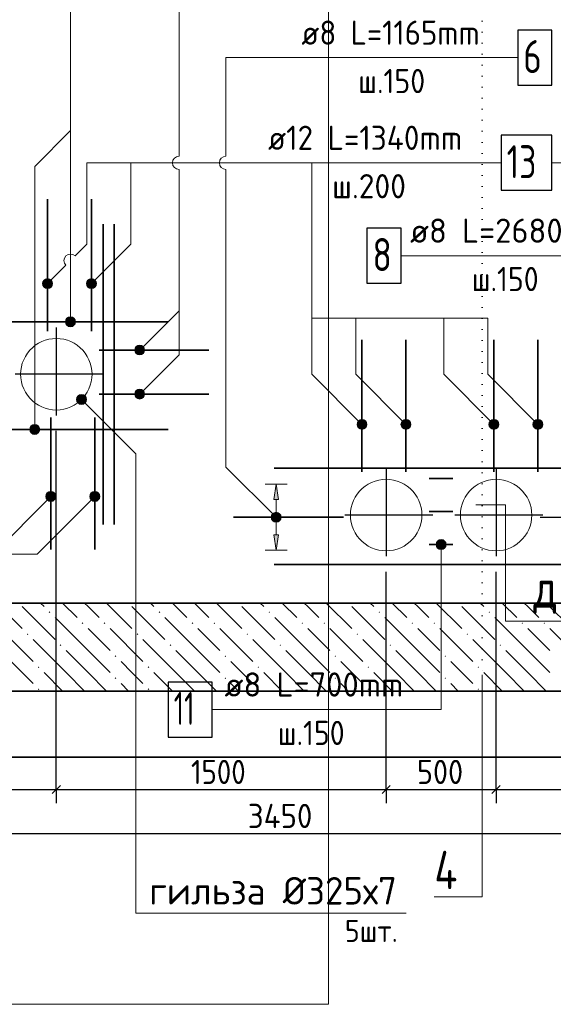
# Model space of a CAD drawing. Header units: millimetres. Extents: x 0 to 42000, y 0 to 29700.
# Tile 18 of 21: x 26380 to 31234, y 15772 to 24723. Entities that reach past the tile are written whole.
import ezdxf

# ---------------------------------------------------------------- set-up
doc = ezdxf.new("R2010")
doc.units = ezdxf.units.MM
doc.linetypes.add('______5', pattern=[1100, 800, -100, 100, -100])
doc.linetypes.add('______9', pattern=[100, 0, -100])
for name, color, linetype, lineweight in [('Standard', 7, 'Continuous', 25), ('ЖБ Плита Фундамента верхний уровень', 7, 'Continuous', 35), ('Позиционная метка линия выноска', 7, 'Continuous', 13), ('Позиционная метка номер позиции', 7, 'Continuous', 13), ('Сечения символ', 7, 'Continuous', 25), ('Стена обрамление Г-обр.', 7, 'Continuous', 35), ('Стена обрамление П-обр.', 7, 'Continuous', 35)]:
    doc.layers.add(name, color=color, linetype=linetype, lineweight=lineweight)
doc.layers.add('Оси', color=7, linetype='______5')
doc.layers.add('Стена Хомут', color=7, linetype='Continuous', lineweight=25, true_color=0x6e3c1e)
doc.styles.add('ISOCPEUR', font='txt')

msp = doc.modelspace()

# ---------------------------------------------------------------- hatches: boundary and pattern name
at = {"layer": 'ЖБ Плита Фундамента верхний уровень', "linetype": 'Continuous', "lineweight": 18, "transparency": 33554687}
for points in [[(26645, 19337.1), (26651.5, 19343.6), (26658, 19337.1), (26651.5, 19330.6)], [(27645, 19337.1), (27651.5, 19343.6), (27658, 19337.1), (27651.5, 19330.6)], [(28645, 19337.1), (28651.5, 19343.6), (28658, 19337.1), (28651.5, 19330.6)], [(29645, 19337.1), (29651.5, 19343.6), (29658, 19337.1), (29651.5, 19330.6)], [(30645, 19337.1), (30651.5, 19343.6), (30658, 19337.1), (30651.5, 19330.6)], [(26945, 19237.1), (26951.5, 19243.6), (26958, 19237.1), (26951.5, 19230.6)], [(27145, 19237.1), (27151.5, 19243.6), (27158, 19237.1), (27151.5, 19230.6)], [(27945, 19237.1), (27951.5, 19243.6), (27958, 19237.1), (27951.5, 19230.6)], [(28145, 19237.1), (28151.5, 19243.6), (28158, 19237.1), (28151.5, 19230.6)], [(28945, 19237.1), (28951.5, 19243.6), (28958, 19237.1), (28951.5, 19230.6)], [(29145, 19237.1), (29151.5, 19243.6), (29158, 19237.1), (29151.5, 19230.6)], [(29945, 19237.1), (29951.5, 19243.6), (29958, 19237.1), (29951.5, 19230.6)], [(30145, 19237.1), (30151.5, 19243.6), (30158, 19237.1), (30151.5, 19230.6)], [(30945, 19237.1), (30951.5, 19243.6), (30958, 19237.1), (30951.5, 19230.6)], [(31145, 19237.1), (31151.5, 19243.6), (31158, 19237.1), (31151.5, 19230.6)], [(26445, 19137.1), (26451.5, 19143.6), (26458, 19137.1), (26451.5, 19130.6)], [(27445, 19137.1), (27451.5, 19143.6), (27458, 19137.1), (27451.5, 19130.6)], [(28445, 19137.1), (28451.5, 19143.6), (28458, 19137.1), (28451.5, 19130.6)], [(29445, 19137.1), (29451.5, 19143.6), (29458, 19137.1), (29451.5, 19130.6)], [(30445, 19137.1), (30451.5, 19143.6), (30458, 19137.1), (30451.5, 19130.6)], [(26745, 19037.1), (26751.5, 19043.6), (26758, 19037.1), (26751.5, 19030.6)], [(27745, 19037.1), (27751.5, 19043.6), (27758, 19037.1), (27751.5, 19030.6)], [(28745, 19037.1), (28751.5, 19043.6), (28758, 19037.1), (28751.5, 19030.6)], [(29745, 19037.1), (29751.5, 19043.6), (29758, 19037.1), (29751.5, 19030.6)], [(30745, 19037.1), (30751.5, 19043.6), (30758, 19037.1), (30751.5, 19030.6)], [(27245, 18937.1), (27251.5, 18943.6), (27258, 18937.1), (27251.5, 18930.6)], [(28245, 18937.1), (28251.5, 18943.6), (28258, 18937.1), (28251.5, 18930.6)], [(29245, 18937.1), (29251.5, 18943.6), (29258, 18937.1), (29251.5, 18930.6)], [(30245, 18937.1), (30251.5, 18943.6), (30258, 18937.1), (30251.5, 18930.6)], [(26545, 18837.1), (26551.5, 18843.6), (26558, 18837.1), (26551.5, 18830.6)], [(27545, 18837.1), (27551.5, 18843.6), (27558, 18837.1), (27551.5, 18830.6)], [(28545, 18837.1), (28551.5, 18843.6), (28558, 18837.1), (28551.5, 18830.6)], [(29545, 18837.1), (29551.5, 18843.6), (29558, 18837.1), (29551.5, 18830.6)], [(30545, 18837.1), (30551.5, 18843.6), (30558, 18837.1), (30551.5, 18830.6)], [(27245, 18737.1), (27251.5, 18743.6), (27258, 18737.1), (27251.5, 18730.6)], [(28245, 18737.1), (28251.5, 18743.6), (28258, 18737.1), (28251.5, 18730.6)], [(29245, 18737.1), (29251.5, 18743.6), (29258, 18737.1), (29251.5, 18730.6)], [(30245, 18737.1), (30251.5, 18743.6), (30258, 18737.1), (30251.5, 18730.6)], [(26545, 18637.1), (26551.5, 18643.6), (26558, 18637.1), (26551.5, 18630.6)], [(27545, 18637.1), (27551.5, 18643.6), (27558, 18637.1), (27551.5, 18630.6)], [(28545, 18637.1), (28551.5, 18643.6), (28558, 18637.1), (28551.5, 18630.6)], [(29545, 18637.1), (29551.5, 18643.6), (29558, 18637.1), (29551.5, 18630.6)], [(30545, 18637.1), (30551.5, 18643.6), (30558, 18637.1), (30551.5, 18630.6)]]:
    msp.add_hatch(color=7, dxfattribs=at).paths.add_polyline_path(points, flags=16)
at = {"layer": 'Позиционная метка линия выноска', "linetype": 'Continuous', "lineweight": 13, "transparency": 33554687}
for points in [[(26664.9, 22292.3), (26601.2, 22355.9), (26589.8, 22335.6)], [(26664.9, 22292.3), (26589.8, 22335.6), (26644.5, 22280.8)], [(26644.5, 22280.8), (26589.8, 22335.6), (26589.8, 22312.7)], [(26644.5, 22280.8), (26589.8, 22312.7), (26621.6, 22280.8)], [(26621.6, 22280.8), (26589.8, 22312.7), (26601.2, 22292.3)], [(26676.3, 22312.7), (26621.6, 22367.4), (26601.2, 22355.9)], [(26676.3, 22312.7), (26601.2, 22355.9), (26664.9, 22292.3)], [(26676.3, 22335.6), (26644.5, 22367.4), (26621.6, 22367.4)], [(26676.3, 22335.6), (26621.6, 22367.4), (26676.3, 22312.7)], [(26644.5, 22367.4), (26676.3, 22335.6), (26664.9, 22355.9)], [(27064.9, 22292.3), (27001.2, 22355.9), (26989.8, 22335.6)], [(27064.9, 22292.3), (26989.8, 22335.6), (27044.5, 22280.8)], [(27044.5, 22280.8), (26989.8, 22335.6), (26989.8, 22312.7)], [(27044.5, 22280.8), (26989.8, 22312.7), (27021.6, 22280.8)], [(27021.6, 22280.8), (26989.8, 22312.7), (27001.2, 22292.3)], [(27076.3, 22312.7), (27021.6, 22367.4), (27001.2, 22355.9)], [(27076.3, 22312.7), (27001.2, 22355.9), (27064.9, 22292.3)], [(27076.3, 22335.6), (27044.5, 22367.4), (27021.6, 22367.4)], [(27076.3, 22335.6), (27021.6, 22367.4), (27076.3, 22312.7)], [(27044.5, 22367.4), (27076.3, 22335.6), (27064.9, 22355.9)], [(26819.6, 22015.7), (26864.6, 22015.7), (26842.1, 22022)], [(26880.8, 21999.5), (26803.4, 21999.5), (26797.1, 21977)], [(26880.8, 21999.5), (26797.1, 21977), (26887.1, 21977)], [(26887.1, 21977), (26797.1, 21977), (26803.4, 21954.5)], [(26864.6, 22015.7), (26819.6, 22015.7), (26803.4, 21999.5)], [(26864.6, 22015.7), (26803.4, 21999.5), (26880.8, 21999.5)], [(26887.1, 21977), (26803.4, 21954.5), (26880.8, 21954.5)], [(26880.8, 21954.5), (26803.4, 21954.5), (26819.6, 21938.3)], [(26880.8, 21954.5), (26819.6, 21938.3), (26864.6, 21938.3)], [(26864.6, 21938.3), (26819.6, 21938.3), (26842.1, 21932)], [(27503.4, 21688.2), (27439.7, 21751.8), (27428.3, 21731.5)], [(27514.8, 21708.5), (27460.1, 21763.3), (27439.7, 21751.8)], [(27514.8, 21708.5), (27439.7, 21751.8), (27503.4, 21688.2)], [(27514.8, 21731.5), (27483, 21763.3), (27460.1, 21763.3)], [(27514.8, 21731.5), (27460.1, 21763.3), (27514.8, 21708.5)], [(27483, 21763.3), (27514.8, 21731.5), (27503.4, 21751.8)], [(27503.4, 21688.2), (27428.3, 21731.5), (27483, 21676.7)], [(27483, 21676.7), (27428.3, 21731.5), (27428.3, 21708.5)], [(27483, 21676.7), (27428.3, 21708.5), (27460.1, 21676.7)], [(27460.1, 21676.7), (27428.3, 21708.5), (27439.7, 21688.2)], [(26910.7, 21238.7), (26954, 21313.8), (26899.3, 21259)], [(26899.3, 21259), (26954, 21313.8), (26931.1, 21313.8)], [(26899.3, 21259), (26931.1, 21313.8), (26899.3, 21282)], [(26899.3, 21282), (26931.1, 21313.8), (26910.7, 21302.3)], [(26910.7, 21238.7), (26974.4, 21302.3), (26954, 21313.8)], [(27503.4, 21288.2), (27439.7, 21351.8), (27428.3, 21331.5)], [(27503.4, 21288.2), (27428.3, 21331.5), (27483, 21276.7)], [(27483, 21276.7), (27428.3, 21331.5), (27428.3, 21308.5)], [(27483, 21276.7), (27428.3, 21308.5), (27460.1, 21276.7)], [(27460.1, 21276.7), (27428.3, 21308.5), (27439.7, 21288.2)], [(27514.8, 21308.5), (27460.1, 21363.3), (27439.7, 21351.8)], [(27514.8, 21308.5), (27439.7, 21351.8), (27503.4, 21288.2)], [(27514.8, 21331.5), (27483, 21363.3), (27460.1, 21363.3)], [(27514.8, 21331.5), (27460.1, 21363.3), (27514.8, 21308.5)], [(27483, 21363.3), (27514.8, 21331.5), (27503.4, 21351.8)], [(26931.1, 21227.2), (26974.4, 21302.3), (26910.7, 21238.7)], [(26931.1, 21227.2), (26985.8, 21282), (26974.4, 21302.3)], [(26954, 21227.2), (26985.8, 21282), (26931.1, 21227.2)], [(26954, 21227.2), (26985.8, 21259), (26985.8, 21282)], [(26985.8, 21259), (26954, 21227.2), (26974.4, 21238.7)], [(26539.3, 21036.7), (26494.3, 21036.7), (26478.1, 21020.5)], [(26539.3, 21036.7), (26478.1, 21020.5), (26555.5, 21020.5)], [(26494.3, 21036.7), (26539.3, 21036.7), (26516.8, 21043)], [(29449.8, 21055.6), (29481.6, 21087.4), (29461.2, 21075.9)], [(29481.6, 21087.4), (29449.8, 21055.6), (29449.8, 21032.7)], [(29481.6, 21087.4), (29449.8, 21032.7), (29504.5, 21087.4)], [(29504.5, 21087.4), (29449.8, 21032.7), (29461.2, 21012.3)], [(29504.5, 21087.4), (29461.2, 21012.3), (29524.9, 21075.9)], [(29524.9, 21075.9), (29461.2, 21012.3), (29481.6, 21000.8)], [(29524.9, 21075.9), (29481.6, 21000.8), (29536.3, 21055.6)], [(29536.3, 21055.6), (29481.6, 21000.8), (29504.5, 21000.8)], [(29536.3, 21055.6), (29504.5, 21000.8), (29536.3, 21032.7)], [(29849.8, 21055.6), (29881.6, 21087.4), (29861.2, 21075.9)], [(29881.6, 21087.4), (29849.8, 21055.6), (29849.8, 21032.7)], [(29881.6, 21087.4), (29849.8, 21032.7), (29904.5, 21087.4)], [(29904.5, 21087.4), (29849.8, 21032.7), (29861.2, 21012.3)], [(29904.5, 21087.4), (29861.2, 21012.3), (29924.9, 21075.9)], [(29924.9, 21075.9), (29861.2, 21012.3), (29881.6, 21000.8)], [(29924.9, 21075.9), (29881.6, 21000.8), (29936.3, 21055.6)], [(29936.3, 21055.6), (29881.6, 21000.8), (29904.5, 21000.8)], [(29936.3, 21055.6), (29904.5, 21000.8), (29936.3, 21032.7)], [(30649.8, 21055.6), (30681.6, 21087.4), (30661.2, 21075.9)], [(30681.6, 21087.4), (30649.8, 21055.6), (30649.8, 21032.7)], [(30681.6, 21087.4), (30649.8, 21032.7), (30704.5, 21087.4)], [(30704.5, 21087.4), (30649.8, 21032.7), (30661.2, 21012.3)], [(30704.5, 21087.4), (30661.2, 21012.3), (30724.9, 21075.9)], [(30724.9, 21075.9), (30661.2, 21012.3), (30681.6, 21000.8)], [(30724.9, 21075.9), (30681.6, 21000.8), (30736.3, 21055.6)], [(30736.3, 21055.6), (30681.6, 21000.8), (30704.5, 21000.8)], [(30736.3, 21055.6), (30704.5, 21000.8), (30736.3, 21032.7)], [(31049.8, 21055.6), (31081.6, 21087.4), (31061.2, 21075.9)], [(31081.6, 21087.4), (31049.8, 21055.6), (31049.8, 21032.7)], [(31081.6, 21087.4), (31049.8, 21032.7), (31104.5, 21087.4)], [(31104.5, 21087.4), (31049.8, 21032.7), (31061.2, 21012.3)], [(31104.5, 21087.4), (31061.2, 21012.3), (31124.9, 21075.9)], [(31124.9, 21075.9), (31061.2, 21012.3), (31081.6, 21000.8)], [(31124.9, 21075.9), (31081.6, 21000.8), (31136.3, 21055.6)], [(31136.3, 21055.6), (31081.6, 21000.8), (31104.5, 21000.8)], [(31136.3, 21055.6), (31104.5, 21000.8), (31136.3, 21032.7)], [(26555.5, 21020.5), (26478.1, 21020.5), (26471.8, 20998)], [(26555.5, 21020.5), (26471.8, 20998), (26561.8, 20998)], [(26561.8, 20998), (26471.8, 20998), (26478.1, 20975.5)], [(26561.8, 20998), (26478.1, 20975.5), (26555.5, 20975.5)], [(26555.5, 20975.5), (26478.1, 20975.5), (26494.3, 20959.3)], [(26555.5, 20975.5), (26494.3, 20959.3), (26539.3, 20959.3)], [(26539.3, 20959.3), (26494.3, 20959.3), (26516.8, 20953)], [(29536.3, 21032.7), (29504.5, 21000.8), (29524.9, 21012.3)], [(29936.3, 21032.7), (29904.5, 21000.8), (29924.9, 21012.3)], [(30736.3, 21032.7), (30704.5, 21000.8), (30724.9, 21012.3)], [(31136.3, 21032.7), (31104.5, 21000.8), (31124.9, 21012.3)], [(26619.8, 20400.7), (26694.9, 20357.4), (26631.2, 20421)], [(26631.2, 20421), (26706.3, 20377.7), (26651.6, 20432.5)], [(26631.2, 20421), (26694.9, 20357.4), (26706.3, 20377.7)], [(26651.6, 20432.5), (26706.3, 20377.7), (26706.3, 20400.7)], [(26651.6, 20432.5), (26706.3, 20400.7), (26674.5, 20432.5)], [(26674.5, 20432.5), (26706.3, 20400.7), (26694.9, 20421)], [(27019.8, 20400.7), (27094.9, 20357.4), (27031.2, 20421)], [(27031.2, 20421), (27106.3, 20377.7), (27051.6, 20432.5)], [(27031.2, 20421), (27094.9, 20357.4), (27106.3, 20377.7)], [(27051.6, 20432.5), (27106.3, 20377.7), (27106.3, 20400.7)], [(27051.6, 20432.5), (27106.3, 20400.7), (27074.5, 20432.5)], [(27074.5, 20432.5), (27106.3, 20400.7), (27094.9, 20421)], [(26619.8, 20377.7), (26674.5, 20345.9), (26619.8, 20400.7)], [(26619.8, 20400.7), (26674.5, 20345.9), (26694.9, 20357.4)], [(26651.6, 20345.9), (26619.8, 20377.7), (26631.2, 20357.4)], [(26619.8, 20377.7), (26651.6, 20345.9), (26674.5, 20345.9)], [(27019.8, 20377.7), (27074.5, 20345.9), (27019.8, 20400.7)], [(27019.8, 20400.7), (27074.5, 20345.9), (27094.9, 20357.4)], [(27051.6, 20345.9), (27019.8, 20377.7), (27031.2, 20357.4)], [(27019.8, 20377.7), (27051.6, 20345.9), (27074.5, 20345.9)], [(28669.6, 20211.5), (28701.4, 20243.3), (28681, 20231.8)], [(28701.4, 20243.3), (28669.6, 20211.5), (28669.6, 20188.5)], [(28701.4, 20243.3), (28669.6, 20188.5), (28724.3, 20243.3)], [(28724.3, 20243.3), (28669.6, 20188.5), (28681, 20168.2)], [(28724.3, 20243.3), (28681, 20168.2), (28744.7, 20231.8)], [(28744.7, 20231.8), (28681, 20168.2), (28701.4, 20156.7)], [(28744.7, 20231.8), (28701.4, 20156.7), (28756.1, 20211.5)], [(28756.1, 20211.5), (28701.4, 20156.7), (28724.3, 20156.7)], [(28756.1, 20211.5), (28724.3, 20156.7), (28756.1, 20188.5)], [(28756.1, 20188.5), (28724.3, 20156.7), (28744.7, 20168.2)], [(30168.1, 19952.1), (30258.1, 19952.1), (30251.8, 19974.6)], [(30168.1, 19952.1), (30251.8, 19974.6), (30174.4, 19974.6)], [(30174.4, 19974.6), (30251.8, 19974.6), (30235.6, 19990.8)], [(30174.4, 19974.6), (30235.6, 19990.8), (30190.6, 19990.8)], [(30190.6, 19990.8), (30235.6, 19990.8), (30213.1, 19997.1)], [(30174.4, 19929.6), (30258.1, 19952.1), (30168.1, 19952.1)], [(30174.4, 19929.6), (30251.8, 19929.6), (30258.1, 19952.1)], [(30190.6, 19913.4), (30251.8, 19929.6), (30174.4, 19929.6)], [(30190.6, 19913.4), (30235.6, 19913.4), (30251.8, 19929.6)], [(30235.6, 19913.4), (30190.6, 19913.4), (30213.1, 19907.1)]]:
    msp.add_hatch(color=7, dxfattribs=at).paths.add_polyline_path(points)
at = {"layer": 'Стена обрамление П-обр.', "linetype": 'Continuous', "lineweight": 13, "transparency": 33554687}
msp.add_hatch(color=7, dxfattribs=at).paths.add_polyline_path([(28732.8, 20360), (28712.8, 20500), (28692.8, 20360)])
msp.add_hatch(color=7, dxfattribs=at).paths.add_polyline_path([(28732.8, 20040), (28712.8, 19900), (28692.8, 20040)], flags=16)

# ---------------------------------------------------------------- linework, layer by layer
at = {"layer": 'Standard', "color": 7, "linetype": 'Continuous', "lineweight": 18, "transparency": 33554687}
for p, q in [((26522, 21762.9), (26495.6, 21741.5)), ((26550.6, 21781.5), (26522, 21762.9)), ((26580.9, 21796.9), (26550.6, 21781.5)), ((26612.6, 21809.1), (26580.9, 21796.9)), ((26645.5, 21817.9), (26612.6, 21809.1)), ((26679.1, 21823.2), (26645.5, 21817.9)), ((26713.1, 21825), (26679.1, 21823.2)), ((26747, 21823.2), (26713.1, 21825)), ((26780.6, 21817.9), (26747, 21823.2)), ((26813.5, 21809.1), (26780.6, 21817.9)), ((26845.3, 21796.9), (26813.5, 21809.1)), ((26875.6, 21781.5), (26845.3, 21796.9)), ((26904.1, 21762.9), (26875.6, 21781.5)), ((26930.5, 21741.5), (26904.1, 21762.9)), ((26431.6, 21662.5), (26416.2, 21632.2)), ((26450.1, 21691), (26431.6, 21662.5)), ((26471.5, 21717.5), (26450.1, 21691)), ((26495.6, 21741.5), (26471.5, 21717.5)), ((26954.6, 21717.5), (26930.5, 21741.5)), ((26976, 21691), (26954.6, 21717.5)), ((26994.5, 21662.5), (26976, 21691)), ((27010, 21632.2), (26994.5, 21662.5)), ((26404, 21600.4), (26395.2, 21567.6)), ((26416.2, 21632.2), (26404, 21600.4)), ((27022.2, 21600.4), (27010, 21632.2)), ((27031, 21567.6), (27022.2, 21600.4)), ((26389.8, 21534), (26388.1, 21500)), ((26388.1, 21500), (26389.8, 21466)), ((26395.2, 21567.6), (26389.8, 21534)), ((27036.3, 21534), (27031, 21567.6)), ((27038.1, 21500), (27036.3, 21534)), ((27036.3, 21466), (27038.1, 21500)), ((26389.8, 21466), (26395.2, 21432.4)), ((26395.2, 21432.4), (26404, 21399.6)), ((26404, 21399.6), (26416.2, 21367.8)), ((27010, 21367.8), (27022.2, 21399.6)), ((27022.2, 21399.6), (27031, 21432.4)), ((27031, 21432.4), (27036.3, 21466)), ((26416.2, 21367.8), (26431.6, 21337.5)), ((26431.6, 21337.5), (26450.1, 21309)), ((26450.1, 21309), (26471.5, 21282.5)), ((26954.6, 21282.5), (26976, 21309)), ((26976, 21309), (26994.5, 21337.5)), ((26994.5, 21337.5), (27010, 21367.8)), ((26471.5, 21282.5), (26495.6, 21258.5)), ((26495.6, 21258.5), (26522, 21237.1)), ((26522, 21237.1), (26550.6, 21218.5)), ((26550.6, 21218.5), (26580.9, 21203.1)), ((26845.3, 21203.1), (26875.6, 21218.5)), ((26875.6, 21218.5), (26904.1, 21237.1)), ((26904.1, 21237.1), (26930.5, 21258.5)), ((26930.5, 21258.5), (26954.6, 21282.5)), ((26580.9, 21203.1), (26612.6, 21190.9)), ((26612.6, 21190.9), (26645.5, 21182.1)), ((26645.5, 21182.1), (26679.1, 21176.8)), ((26679.1, 21176.8), (26713.1, 21175)), ((26713.1, 21175), (26747, 21176.8)), ((26747, 21176.8), (26780.6, 21182.1)), ((26780.6, 21182.1), (26813.5, 21190.9)), ((26813.5, 21190.9), (26845.3, 21203.1)), ((29550.6, 20501.5), (29522, 20482.9)), ((29580.9, 20516.9), (29550.6, 20501.5)), ((29612.6, 20529.1), (29580.9, 20516.9)), ((29645.5, 20537.9), (29612.6, 20529.1)), ((29679.1, 20543.2), (29645.5, 20537.9)), ((29713.1, 20545), (29679.1, 20543.2)), ((29747, 20543.2), (29713.1, 20545)), ((29780.6, 20537.9), (29747, 20543.2)), ((29813.5, 20529.1), (29780.6, 20537.9)), ((29845.3, 20516.9), (29813.5, 20529.1)), ((29875.6, 20501.5), (29845.3, 20516.9)), ((29904.1, 20482.9), (29875.6, 20501.5)), ((30550.6, 20501.5), (30522, 20482.9)), ((30580.9, 20516.9), (30550.6, 20501.5)), ((30612.6, 20529.1), (30580.9, 20516.9)), ((30645.5, 20537.9), (30612.6, 20529.1)), ((30679.1, 20543.2), (30645.5, 20537.9)), ((30713.1, 20545), (30679.1, 20543.2)), ((30747, 20543.2), (30713.1, 20545)), ((30780.6, 20537.9), (30747, 20543.2)), ((30813.5, 20529.1), (30780.6, 20537.9)), ((30845.3, 20516.9), (30813.5, 20529.1)), ((30875.6, 20501.5), (30845.3, 20516.9)), ((30904.1, 20482.9), (30875.6, 20501.5)), ((29450.1, 20411), (29431.6, 20382.5)), ((29471.5, 20437.5), (29450.1, 20411)), ((29495.6, 20461.5), (29471.5, 20437.5)), ((29522, 20482.9), (29495.6, 20461.5)), ((29930.5, 20461.5), (29904.1, 20482.9)), ((29954.6, 20437.5), (29930.5, 20461.5)), ((29976, 20411), (29954.6, 20437.5)), ((29994.5, 20382.5), (29976, 20411)), ((30450.1, 20411), (30431.6, 20382.5)), ((30471.5, 20437.5), (30450.1, 20411)), ((30495.6, 20461.5), (30471.5, 20437.5)), ((30522, 20482.9), (30495.6, 20461.5)), ((30930.5, 20461.5), (30904.1, 20482.9)), ((30954.6, 20437.5), (30930.5, 20461.5)), ((30976, 20411), (30954.6, 20437.5)), ((30994.5, 20382.5), (30976, 20411)), ((29404, 20320.4), (29395.2, 20287.6)), ((29416.2, 20352.2), (29404, 20320.4)), ((29431.6, 20382.5), (29416.2, 20352.2)), ((30010, 20352.2), (29994.5, 20382.5)), ((30022.2, 20320.4), (30010, 20352.2)), ((30031, 20287.6), (30022.2, 20320.4)), ((30404, 20320.4), (30395.2, 20287.6)), ((30416.2, 20352.2), (30404, 20320.4)), ((30431.6, 20382.5), (30416.2, 20352.2)), ((31010, 20352.2), (30994.5, 20382.5)), ((31022.2, 20320.4), (31010, 20352.2)), ((31031, 20287.6), (31022.2, 20320.4)), ((29389.8, 20254), (29388.1, 20220)), ((29395.2, 20287.6), (29389.8, 20254)), ((30036.3, 20254), (30031, 20287.6)), ((30038.1, 20220), (30036.3, 20254)), ((30389.8, 20254), (30388.1, 20220)), ((30395.2, 20287.6), (30389.8, 20254)), ((31036.3, 20254), (31031, 20287.6)), ((31038.1, 20220), (31036.3, 20254)), ((29388.1, 20220), (29389.8, 20186)), ((29389.8, 20186), (29395.2, 20152.4)), ((29395.2, 20152.4), (29404, 20119.6)), ((30022.2, 20119.6), (30031, 20152.4)), ((30031, 20152.4), (30036.3, 20186)), ((30036.3, 20186), (30038.1, 20220)), ((30388.1, 20220), (30389.8, 20186)), ((30389.8, 20186), (30395.2, 20152.4)), ((30395.2, 20152.4), (30404, 20119.6)), ((31022.2, 20119.6), (31031, 20152.4)), ((31031, 20152.4), (31036.3, 20186)), ((31036.3, 20186), (31038.1, 20220)), ((29404, 20119.6), (29416.2, 20087.8)), ((29416.2, 20087.8), (29431.6, 20057.5)), ((29431.6, 20057.5), (29450.1, 20029)), ((29976, 20029), (29994.5, 20057.5)), ((29994.5, 20057.5), (30010, 20087.8)), ((30010, 20087.8), (30022.2, 20119.6)), ((30404, 20119.6), (30416.2, 20087.8)), ((30416.2, 20087.8), (30431.6, 20057.5)), ((30431.6, 20057.5), (30450.1, 20029)), ((30976, 20029), (30994.5, 20057.5)), ((30994.5, 20057.5), (31010, 20087.8)), ((31010, 20087.8), (31022.2, 20119.6)), ((29450.1, 20029), (29471.5, 20002.5)), ((29471.5, 20002.5), (29495.6, 19978.5)), ((29495.6, 19978.5), (29522, 19957.1)), ((29904.1, 19957.1), (29930.5, 19978.5)), ((29930.5, 19978.5), (29954.6, 20002.5)), ((29954.6, 20002.5), (29976, 20029)), ((30450.1, 20029), (30471.5, 20002.5)), ((30471.5, 20002.5), (30495.6, 19978.5)), ((30495.6, 19978.5), (30522, 19957.1)), ((30904.1, 19957.1), (30930.5, 19978.5)), ((30930.5, 19978.5), (30954.6, 20002.5)), ((30954.6, 20002.5), (30976, 20029)), ((29522, 19957.1), (29550.6, 19938.5)), ((29550.6, 19938.5), (29580.9, 19923.1)), ((29580.9, 19923.1), (29612.6, 19910.9)), ((29612.6, 19910.9), (29645.5, 19902.1)), ((29645.5, 19902.1), (29679.1, 19896.8)), ((29679.1, 19896.8), (29713.1, 19895)), ((29713.1, 19895), (29747, 19896.8)), ((29747, 19896.8), (29780.6, 19902.1)), ((29780.6, 19902.1), (29813.5, 19910.9)), ((29813.5, 19910.9), (29845.3, 19923.1)), ((29845.3, 19923.1), (29875.6, 19938.5)), ((29875.6, 19938.5), (29904.1, 19957.1)), ((30522, 19957.1), (30550.6, 19938.5)), ((30550.6, 19938.5), (30580.9, 19923.1)), ((30580.9, 19923.1), (30612.6, 19910.9)), ((30612.6, 19910.9), (30645.5, 19902.1)), ((30645.5, 19902.1), (30679.1, 19896.8)), ((30679.1, 19896.8), (30713.1, 19895)), ((30713.1, 19895), (30747, 19896.8)), ((30747, 19896.8), (30780.6, 19902.1)), ((30780.6, 19902.1), (30813.5, 19910.9)), ((30813.5, 19910.9), (30845.3, 19923.1)), ((30845.3, 19923.1), (30875.6, 19938.5)), ((30875.6, 19938.5), (30904.1, 19957.1))]:
    msp.add_line(p, q, dxfattribs=at)
at = {"layer": 'Standard', "color": 7, "linetype": 'Continuous', "lineweight": -3, "transparency": 33554687}
for p, q in [((26713.1, 17724.7), (26713.1, 17849.7)), ((29713.1, 17724.7), (29713.1, 17849.7)), ((30713.1, 17724.7), (30713.1, 17849.7)), ((25313.1, 17724.7), (26713.1, 17724.7)), ((26713.1, 17724.7), (26713.1, 17599.7)), ((26713.1, 17724.7), (29713.1, 17724.7)), ((29713.1, 17724.7), (29713.1, 17599.7)), ((29713.1, 17724.7), (30713.1, 17724.7)), ((30713.1, 17724.7), (30713.1, 17599.7)), ((30713.1, 17724.7), (32213.1, 17724.7)), ((25313.1, 17324.7), (32213.1, 17324.7))]:
    msp.add_line(p, q, dxfattribs=at)
at = {"layer": 'Standard', "color": 7, "linetype": 'Continuous', "lineweight": 25, "transparency": 33554687}
for p, q in [((26675.6, 17687.2), (26750.6, 17762.2)), ((29675.6, 17687.2), (29750.6, 17762.2)), ((30675.6, 17687.2), (30750.6, 17762.2))]:
    msp.add_line(p, q, dxfattribs=at)
at = {"layer": 'Standard', "color": 254, "linetype": 'Continuous', "lineweight": 35, "true_color": 0xc4c4ff, "transparency": 33554687}
msp.add_lwpolyline([(5353.1, 18020), (36693.1, 18020), (36693.1, 26100), (5353.1, 26100), (5353.1, 18020)], dxfattribs=at)
at = {"layer": 'Standard', "color": 7, "linetype": 'Continuous', "lineweight": -3, "transparency": 33554687}
for points in [[(26713.1, 17724.7), (26713.1, 17741.7), (26713.1, 17741.7), (26713.1, 17741.7), (26713.1, 17741.7), (26713.1, 17741.7), (26713.1, 17741.7), (26713.1, 17741.7), (26713.1, 17741.7), (26713.1, 17741.7), (26713.1, 17741.7), (26713.1, 20085.8), (26713.1, 20085.8), (26713.1, 20985)], [(29713.1, 17724.7), (29713.1, 17741.7), (29713.1, 17741.7), (29713.1, 17741.7), (29713.1, 17741.7), (29713.1, 17741.7), (29713.1, 17741.7), (29713.1, 17741.7), (29713.1, 17741.7), (29713.1, 19705)], [(30713.1, 17724.7), (30713.1, 17741.7), (30713.1, 17741.7), (30713.1, 17741.7), (30713.1, 17741.7), (30713.1, 17741.7), (30713.1, 17741.7), (30713.1, 19705)]]:
    msp.add_lwpolyline(points, dxfattribs=at)
at = {"layer": 'ЖБ Плита Фундамента верхний уровень', "color": 7, "linetype": 'Continuous', "lineweight": 35, "transparency": 33554687}
for p, q in [((34513.1, 19420), (16073.1, 19420)), ((5553.1, 18620), (35513.1, 18620))]:
    msp.add_line(p, q, dxfattribs=at)
at = {"layer": 'ЖБ Плита Фундамента верхний уровень', "color": 252, "linetype": 'Continuous', "lineweight": 18, "true_color": 0x8f8f8f, "transparency": 33554687}
for p, q in [((26168.7, 19420), (26401.5, 19187.2)), ((26401.5, 19387.2), (26701.5, 19087.2)), ((26568.7, 19420), (26601.5, 19387.2)), ((26768.7, 19420), (26901.5, 19287.2)), ((27001.5, 19387.2), (26968.7, 19420)), ((27101.5, 19287.2), (27001.5, 19387.2)), ((27168.7, 19420), (27401.5, 19187.2)), ((27401.5, 19387.2), (27701.5, 19087.2)), ((27568.7, 19420), (27601.5, 19387.2)), ((27768.7, 19420), (27901.5, 19287.2)), ((28001.5, 19387.2), (27968.7, 19420)), ((28101.5, 19287.2), (28001.5, 19387.2)), ((28168.7, 19420), (28401.5, 19187.2)), ((28401.5, 19387.2), (28701.5, 19087.2)), ((28568.7, 19420), (28601.5, 19387.2)), ((28768.7, 19420), (28901.5, 19287.2)), ((29001.5, 19387.2), (28968.7, 19420)), ((29101.5, 19287.2), (29001.5, 19387.2)), ((29168.7, 19420), (29401.5, 19187.2)), ((29401.5, 19387.2), (29701.5, 19087.2)), ((29568.7, 19420), (29601.5, 19387.2)), ((29768.7, 19420), (29901.5, 19287.2)), ((30001.5, 19387.2), (29968.7, 19420)), ((30101.5, 19287.2), (30001.5, 19387.2)), ((30168.7, 19420), (30401.5, 19187.2)), ((30401.5, 19387.2), (30701.5, 19087.2)), ((30568.7, 19420), (30601.5, 19387.2)), ((30768.7, 19420), (30901.5, 19287.2)), ((31001.5, 19387.2), (30968.7, 19420)), ((31101.5, 19287.2), (31001.5, 19387.2)), ((31168.7, 19420), (31401.5, 19187.2)), ((27001.5, 18987.2), (26701.5, 19287.2)), ((28001.5, 18987.2), (27701.5, 19287.2)), ((29001.5, 18987.2), (28701.5, 19287.2)), ((30001.5, 18987.2), (29701.5, 19287.2)), ((31001.5, 18987.2), (30701.5, 19287.2)), ((26201.5, 19187.2), (26501.5, 18887.2)), ((27001.5, 19187.2), (27201.5, 18987.2)), ((27201.5, 19187.2), (27501.5, 18887.2)), ((28001.5, 19187.2), (28201.5, 18987.2)), ((28201.5, 19187.2), (28501.5, 18887.2)), ((29001.5, 19187.2), (29201.5, 18987.2)), ((29201.5, 19187.2), (29501.5, 18887.2)), ((30001.5, 19187.2), (30201.5, 18987.2)), ((30201.5, 19187.2), (30501.5, 18887.2)), ((31001.5, 19187.2), (31201.5, 18987.2)), ((31201.5, 19187.2), (31501.5, 18887.2)), ((26801.5, 18787.2), (26501.5, 19087.2)), ((27801.5, 18787.2), (27501.5, 19087.2)), ((28801.5, 18787.2), (28501.5, 19087.2)), ((29801.5, 18787.2), (29501.5, 19087.2)), ((30801.5, 18787.2), (30501.5, 19087.2)), ((26801.5, 18987.2), (27001.5, 18787.2)), ((27001.5, 18987.2), (27201.5, 18787.2)), ((27801.5, 18987.2), (28001.5, 18787.2)), ((28001.5, 18987.2), (28201.5, 18787.2)), ((28801.5, 18987.2), (29001.5, 18787.2)), ((29001.5, 18987.2), (29201.5, 18787.2)), ((29801.5, 18987.2), (30001.5, 18787.2)), ((30001.5, 18987.2), (30201.5, 18787.2)), ((30801.5, 18987.2), (31001.5, 18787.2)), ((31001.5, 18987.2), (31201.5, 18787.2)), ((26401.5, 18787.2), (26301.5, 18887.2)), ((27401.5, 18787.2), (27301.5, 18887.2)), ((28401.5, 18787.2), (28301.5, 18887.2)), ((29401.5, 18787.2), (29301.5, 18887.2)), ((30401.5, 18787.2), (30301.5, 18887.2)), ((26501.5, 18687.2), (26401.5, 18787.2)), ((26601.5, 18787.2), (26768.7, 18620)), ((26801.5, 18787.2), (26968.7, 18620)), ((27001.5, 18787.2), (27168.7, 18620)), ((27501.5, 18687.2), (27401.5, 18787.2)), ((27601.5, 18787.2), (27768.7, 18620)), ((27801.5, 18787.2), (27968.7, 18620)), ((28001.5, 18787.2), (28168.7, 18620)), ((28501.5, 18687.2), (28401.5, 18787.2)), ((28601.5, 18787.2), (28768.7, 18620)), ((28801.5, 18787.2), (28968.7, 18620)), ((29001.5, 18787.2), (29168.7, 18620)), ((29501.5, 18687.2), (29401.5, 18787.2)), ((29601.5, 18787.2), (29768.7, 18620)), ((29801.5, 18787.2), (29968.7, 18620)), ((30001.5, 18787.2), (30168.7, 18620)), ((30501.5, 18687.2), (30401.5, 18787.2)), ((30601.5, 18787.2), (30768.7, 18620)), ((30801.5, 18787.2), (30968.7, 18620)), ((31001.5, 18787.2), (31168.7, 18620)), ((27301.5, 18687.2), (27368.7, 18620)), ((28301.5, 18687.2), (28368.7, 18620)), ((29301.5, 18687.2), (29368.7, 18620)), ((30301.5, 18687.2), (30368.7, 18620))]:
    msp.add_line(p, q, dxfattribs=at)
at = {"layer": 'Оси', "color": 8, "linetype": '______5', "lineweight": -3, "transparency": 33554687}
for p, q in [((26713.1, 21925), (26713.1, 21085)), ((27138.1, 21500), (26298.1, 21500)), ((29713.1, 20645), (29713.1, 19805)), ((30713.1, 20645), (30713.1, 19805)), ((30138.1, 20220), (29298.1, 20220)), ((31138.1, 20220), (30298.1, 20220))]:
    msp.add_line(p, q, dxfattribs=at)
at = {"layer": 'Позиционная метка линия выноска', "color": 7, "linetype": 'Continuous', "lineweight": 13, "transparency": 33554687}
for p, q in [((28256.3, 24378), (28256.3, 23482.1)), ((28256.3, 24378), (30909.5, 24378)), ((26799.7, 22490.7), (26633.1, 22324.1)), ((26601.2, 22355.9), (26601.2, 22355.9)), ((26601.2, 22292.3), (26601.2, 22292.3)), ((26664.9, 22355.9), (26664.9, 22355.9)), ((26664.9, 22292.3), (26664.9, 22292.3)), ((27001.2, 22355.9), (27001.2, 22355.9)), ((27001.2, 22292.3), (27001.2, 22292.3)), ((27064.9, 22355.9), (27064.9, 22355.9)), ((27064.9, 22292.3), (27064.9, 22292.3)), ((26842.1, 22022), (26842.1, 22022)), ((26797.1, 21977), (26797.1, 21977)), ((26842.1, 21932), (26842.1, 21932)), ((26887.1, 21977), (26887.1, 21977)), ((27439.7, 21751.8), (27439.7, 21751.8)), ((27503.4, 21751.8), (27503.4, 21751.8)), ((27439.7, 21688.2), (27439.7, 21688.2)), ((27503.4, 21688.2), (27503.4, 21688.2)), ((27439.7, 21351.8), (27439.7, 21351.8)), ((27503.4, 21351.8), (27503.4, 21351.8)), ((26910.7, 21302.3), (26910.7, 21302.3)), ((26910.7, 21238.7), (26910.7, 21238.7)), ((26974.4, 21302.3), (26974.4, 21302.3)), ((26974.4, 21238.7), (26974.4, 21238.7)), ((27439.7, 21288.2), (27439.7, 21288.2)), ((27503.4, 21288.2), (27503.4, 21288.2)), ((26516.8, 21043), (26516.8, 21043)), ((29461.2, 21075.9), (29461.2, 21075.9)), ((29524.9, 21075.9), (29524.9, 21075.9)), ((29861.2, 21075.9), (29861.2, 21075.9)), ((29924.9, 21075.9), (29924.9, 21075.9)), ((30661.2, 21075.9), (30661.2, 21075.9)), ((30724.9, 21075.9), (30724.9, 21075.9)), ((31061.2, 21075.9), (31061.2, 21075.9)), ((31124.9, 21075.9), (31124.9, 21075.9)), ((26471.8, 20998), (26471.8, 20998)), ((26516.8, 20953), (26516.8, 20953)), ((26561.8, 20998), (26561.8, 20998)), ((29461.2, 21012.3), (29461.2, 21012.3)), ((29524.9, 21012.3), (29524.9, 21012.3)), ((29861.2, 21012.3), (29861.2, 21012.3)), ((29924.9, 21012.3), (29924.9, 21012.3)), ((30661.2, 21012.3), (30661.2, 21012.3)), ((30724.9, 21012.3), (30724.9, 21012.3)), ((31061.2, 21012.3), (31061.2, 21012.3)), ((31124.9, 21012.3), (31124.9, 21012.3)), ((26631.2, 20421), (26631.2, 20421)), ((26694.9, 20421), (26694.9, 20421)), ((27031.2, 20421), (27031.2, 20421)), ((27094.9, 20421), (27094.9, 20421)), ((26631.2, 20357.4), (26631.2, 20357.4)), ((26694.9, 20357.4), (26694.9, 20357.4)), ((27031.2, 20357.4), (27031.2, 20357.4)), ((27094.9, 20357.4), (27094.9, 20357.4)), ((28681, 20231.8), (28681, 20231.8)), ((28744.7, 20231.8), (28744.7, 20231.8)), ((28681, 20168.2), (28681, 20168.2)), ((28744.7, 20168.2), (28744.7, 20168.2)), ((30213.1, 19997.1), (30213.1, 19997.1)), ((30168.1, 19952.1), (30168.1, 19952.1)), ((30213.1, 19907.1), (30213.1, 19907.1)), ((30258.1, 19952.1), (30258.1, 19952.1))]:
    msp.add_line(p, q, dxfattribs=at)
at = {"layer": 'Позиционная метка линия выноска', "color": 240, "linetype": 'Continuous', "lineweight": 13, "transparency": 33554687}
msp.add_lwpolyline([(17094.5, 27520), (29188.9, 27520), (29188.9, 15772.3), (17094.5, 15772.3), (17094.5, 27520)], dxfattribs=at)
at = {"layer": 'Позиционная метка линия выноска', "color": 7, "linetype": 'Continuous', "lineweight": 13, "transparency": 33554687}
for points in [[(28552.1, 26340), (26842.1, 26340), (26842.1, 21977)], [(30909.5, 25478), (27829.1, 25478), (27829.1, 23482.1)], [(26842.1, 23715.3), (26516.8, 23390), (26516.8, 20998)], [(30359.5, 23422.1), (26990.6, 23422.1), (26990.6, 22681.7), (26884.5, 22575.6)], [(30759.5, 23422.1), (27390.6, 23422.1), (27390.6, 22681.7), (27033.1, 22324.1)], [(27829.1, 23362.1), (27829.1, 22077.6), (27471.5, 21720)], [(28256.3, 23362.1), (28256.3, 20656.6), (28712.8, 20200)], [(29036.5, 23422.1), (29036.5, 21500.7), (29493.1, 21044.1)], [(31219.5, 23422.1), (33574.5, 23422.1), (33574.5, 21302.7), (33833.1, 21044.1)], [(31219.5, 23422.1), (33018.9, 23422.1), (33018.9, 21458.3), (33433.1, 21044.1)], [(27829.1, 22962.1), (27829.1, 21677.6), (27471.5, 21320)], [(29848.5, 22578), (31954.5, 22578), (31954.5, 20458.6), (32213.1, 20200)], [(29036.5, 22009.3), (30236.5, 22009.3), (30236.5, 21500.7), (30693.1, 21044.1)], [(29036.5, 22009.3), (29436.5, 22009.3), (29436.5, 21500.7), (29893.1, 21044.1)], [(29436.5, 22009.3), (30636.5, 22009.3), (30636.5, 21500.7), (31093.1, 21044.1)], [(29895.8, 16599.8), (27437.5, 16599.8), (27437.5, 20775.5), (26942.6, 21270.5)], [(24934.4, 19865.9), (26539.8, 19865.9), (27063.1, 20389.2)], [(24934.4, 19865.9), (26139.8, 19865.9), (26663.1, 20389.2)], [(31318.3, 19254), (30798.3, 19254), (30798.3, 20314), (30530.2, 20314)], [(28131.1, 18452.1), (30213.1, 18452.1), (30213.1, 19952.1)]]:
    msp.add_lwpolyline(points, dxfattribs=at)
for centre in [(26633.1, 22324.1), (27033.1, 22324.1), (26842.1, 21977), (27471.5, 21720), (26942.6, 21270.5), (27471.5, 21320), (26516.8, 20998), (29493.1, 21044.1), (29893.1, 21044.1), (30693.1, 21044.1), (31093.1, 21044.1), (26663.1, 20389.2), (27063.1, 20389.2), (28712.8, 20200), (30213.1, 19952.1)]:
    msp.add_circle(centre, 45, dxfattribs=at)
for centre, start, end in [((27829.1, 23422.1), 90, 270), ((28256.3, 23422.1), 90, 270), ((26842.1, 22533.1), 45, 225)]:
    msp.add_arc(centre, 60, start, end, dxfattribs=at)
at = {"layer": 'Сечения символ', "color": 7, "linetype": '______9', "lineweight": 13, "transparency": 33554687}
msp.add_line((30587.4, 25109.7), (30587.4, 18766.3), dxfattribs=at)
at = {"layer": 'Сечения символ', "color": 7, "linetype": 'Continuous', "lineweight": 13, "transparency": 33554687}
msp.add_lwpolyline([(30587.4, 18766.3), (30587.4, 16749.8), (30151, 16749.8)], dxfattribs=at)
at = {"layer": 'Стена обрамление Г-обр.', "color": 7, "linetype": 'Continuous', "lineweight": 35, "transparency": 33554687}
for p, q in [((27138.1, 22865), (27138.1, 20135)), ((27238.1, 22865), (27238.1, 20135)), ((21597.1, 21977), (27731.1, 21977)), ((21597.1, 21977), (27731.1, 21977)), ((21597.1, 20998), (27731.1, 20998)), ((21597.1, 20998), (27731.1, 20998)), ((28696.1, 20645), (34730.1, 20645)), ((28696.1, 20645), (34730.1, 20645)), ((28696.1, 19770), (34730.1, 19770)), ((28696.1, 19770), (34730.1, 19770))]:
    msp.add_line(p, q, dxfattribs=at)
at = {"layer": 'Стена обрамление П-обр.', "color": 7, "linetype": 'Continuous', "lineweight": 35, "transparency": 33554687}
for p, q in [((26633.1, 21892), (26633.1, 23092)), ((27033.1, 21892), (27033.1, 23092)), ((29493.1, 20612), (29493.1, 21812)), ((29893.1, 20612), (29893.1, 21812)), ((30693.1, 20612), (30693.1, 21812)), ((31093.1, 20612), (31093.1, 21812)), ((27101.6, 21720), (28101.6, 21720)), ((27101.6, 21320), (28101.6, 21320)), ((26663.1, 21108), (26663.1, 19908)), ((27063.1, 21108), (27063.1, 19908)), ((29324.1, 20200), (28324.1, 20200))]:
    msp.add_line(p, q, dxfattribs=at)
at = {"layer": 'Стена обрамление П-обр.', "color": 251, "linetype": 'Continuous', "lineweight": 13, "true_color": 0x494949, "transparency": 33554687}
for p, q in [((28712.8, 20500), (28612.8, 20500)), ((28712.8, 20500), (28692.8, 20360)), ((28732.8, 20360), (28712.8, 20500)), ((28712.8, 20500), (28812.8, 20500)), ((28712.8, 20500), (28712.8, 20500)), ((28692.8, 20360), (28732.8, 20360)), ((28712.8, 20040), (28712.8, 20360)), ((28712.8, 19900), (28692.8, 20040)), ((28692.8, 20040), (28732.8, 20040)), ((28732.8, 20040), (28712.8, 19900)), ((28712.8, 19900), (28612.8, 19900)), ((28712.8, 19900), (28812.8, 19900)), ((28712.8, 19900), (28712.8, 19900))]:
    msp.add_line(p, q, dxfattribs=at)
at = {"layer": 'Стена обрамление П-обр.', "color": 7, "linetype": 'Continuous', "lineweight": 25, "transparency": 33554687}
for points in [[(30909.5, 24128), (31219.5, 24128), (31219.5, 24628), (30909.5, 24628), (30909.5, 24128)], [(30759.5, 23172.1), (31219.5, 23172.1), (31219.5, 23672.1), (30759.5, 23672.1), (30759.5, 23172.1)]]:
    msp.add_lwpolyline(points, dxfattribs=at)
at = {"layer": 'Стена Хомут', "color": 7, "linetype": 'Continuous', "lineweight": 35, "transparency": 33554687}
for p, q in [((30321.1, 20552.1), (30105.1, 20552.1)), ((30321.1, 20252.1), (30105.1, 20252.1)), ((30321.1, 19952.1), (30105.1, 19952.1))]:
    msp.add_line(p, q, dxfattribs=at)
at = {"layer": 'Стена Хомут', "color": 36, "linetype": 'Continuous', "lineweight": 25, "true_color": 0x6e3c1e, "transparency": 33554687}
msp.add_line((31115.1, 20200), (33311.1, 20200), dxfattribs=at)
at = {"layer": 'Стена Хомут', "color": 7, "linetype": 'Continuous', "lineweight": 25, "transparency": 33554687}
for points in [[(29538.5, 22328), (29848.5, 22328), (29848.5, 22828), (29538.5, 22828), (29538.5, 22328)], [(27731.1, 18202.1), (28131.1, 18202.1), (28131.1, 18702.1), (27731.1, 18702.1), (27731.1, 18202.1)]]:
    msp.add_lwpolyline(points, dxfattribs=at)

# ---------------------------------------------------------------- texts
at = {"layer": 'Standard', "color": 7, "linetype": 'Continuous', "lineweight": 25, "transparency": 33554687, "char_height": 220, "attachment_point": 7, "style": 'ISOCPEUR'}
for s, insert, width in [('\\W0.87;1500', (27938.1, 17774.7), 666.903), ('\\W0.91;500', (29993.1, 17774.7), 561.981), ('\\W0.93;3450', (28455.1, 17374.7), 740.379)]:
    msp.add_mtext(s, dxfattribs=dict(at, insert=insert, width=width))
at = {"layer": 'Позиционная метка номер позиции', "color": 7, "linetype": 'Continuous', "lineweight": 25, "transparency": 33554687, "attachment_point": 7, "style": 'ISOCPEUR'}
for s, insert, char_height, width in [('\\W0.98;гильза Ø325х7', (27558.3, 16679.3), 250, 2458.354), ('\\W0.93;5шт.', (29337.4, 16339.3), 200, 653.031)]:
    msp.add_mtext(s, dxfattribs=dict(at, insert=insert, char_height=char_height, width=width))
at = {"layer": 'Сечения символ', "color": 7, "linetype": 'Continuous', "lineweight": 35, "transparency": 33554687, "char_height": 350, "attachment_point": 7, "style": 'ISOCPEUR'}
for s, insert, width in [('\\W0.78;д', (31052.7, 19322.3), 380.819), ('\\W0.80;4', (30151, 16818.1), 419.815)]:
    msp.add_mtext(s, dxfattribs=dict(at, insert=insert, width=width))
at = {"layer": 'Стена обрамление П-обр.', "color": 7, "linetype": 'Continuous', "lineweight": 13, "transparency": 33554687, "attachment_point": 7, "style": 'ISOCPEUR'}
for s, insert, char_height, width in [('\\W0.93;ø8 L=1165mm ', (28942.3, 24495.3), 220, 1949.969), ('\\W0.78;6', (30959.5, 24238), 300, 326.407), ('\\W0.90;ш.150 ', (29459.3, 24055.3), 220, 912.893), ('\\W0.94;ø12 L=1340mm ', (28638.5, 23539.5), 220, 2126.501), ('\\W0.75;13', (30809.5, 23282.1), 300, 472.289), ('\\W0.95;ш.200 ', (29221.5, 23099.5), 220, 962.136)]:
    msp.add_mtext(s, dxfattribs=dict(at, insert=insert, char_height=char_height, width=width))
at = {"layer": 'Стена Хомут', "color": 7, "linetype": 'Continuous', "lineweight": 13, "transparency": 33554687, "attachment_point": 7, "style": 'ISOCPEUR'}
for s, insert, char_height, width in [('\\W0.98;ø8 L=2680mm ', (29930.5, 22695.3), 220, 2042.607), ('\\W0.78;8', (29588.5, 22438), 300, 326.407), ('\\W0.90;ш.150 ', (30491.5, 22255.3), 220, 912.907), ('\\W0.98;ø8 L=700mm ', (28243.1, 18569.4), 220, 1888.522), ('\\W0.63;11', (27781.1, 18312.1), 300, 393.75), ('\\W0.90;ш.150 ', (28727.1, 18129.4), 220, 912.907)]:
    msp.add_mtext(s, dxfattribs=dict(at, insert=insert, char_height=char_height, width=width))

doc.saveas('drawing.dxf')
